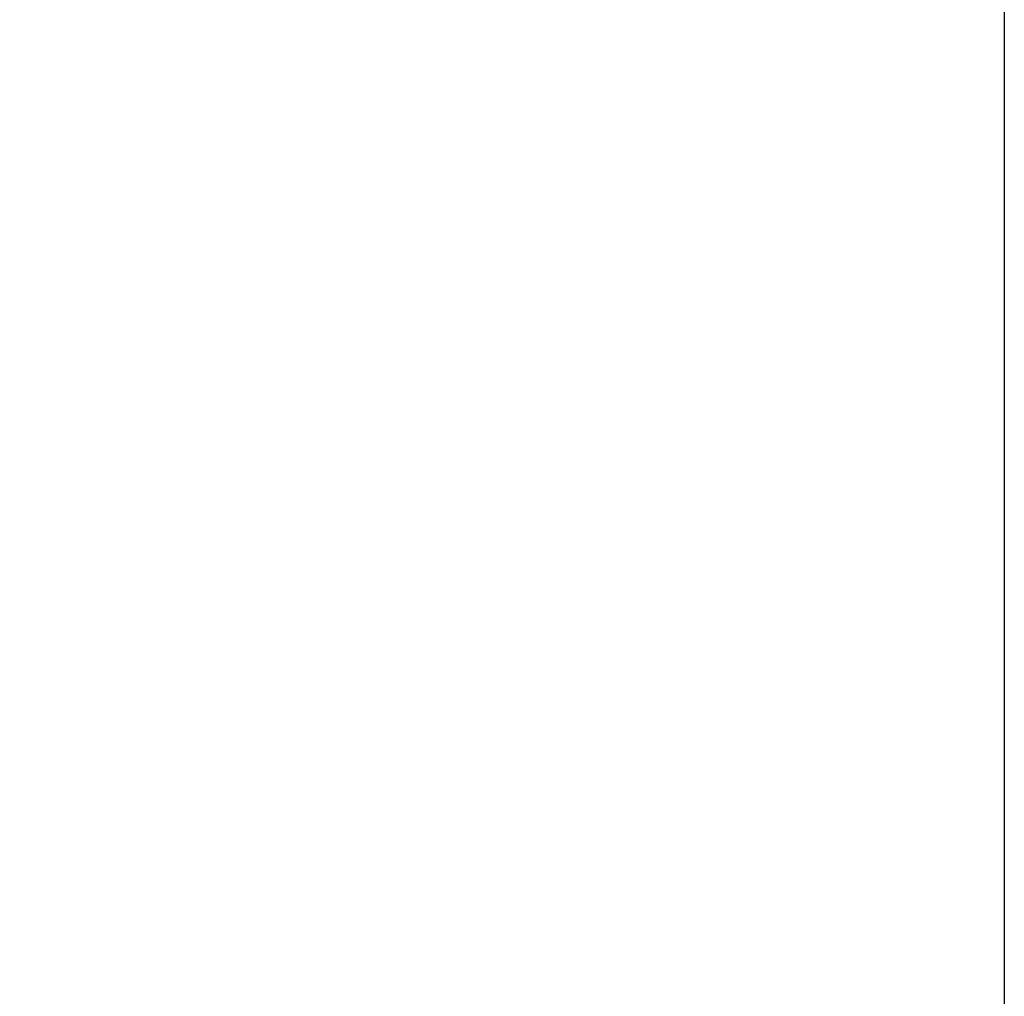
# Model space of a CAD drawing. Header units: millimetres. Extents: x -171 to 493, y -1571 to 169.
# Tile 56 of 256: x -3.139 to -3, y -8.944 to -8.806. Entities that reach past the tile are written whole.
import ezdxf

# ---------------------------------------------------------------- set-up
doc = ezdxf.new("R2010")
doc.units = ezdxf.units.MM
for name, color, linetype, true_color in [('Bent Two__PARTS__Pipe', 7, 'Continuous', 0x000000), ('Bent Two__PARTS__Screws', 7, 'Continuous', 0x666666), ('Bent Two__PARTS__Switch', 7, 'Continuous', 0xe6e6e6)]:
    doc.layers.add(name, color=color, linetype=linetype, true_color=true_color)

msp = doc.modelspace()

# ---------------------------------------------------------------- linework, layer by layer
at = {"layer": 'Bent Two__PARTS__Pipe'}
msp.add_rational_spline([(0, -8.94142, 1638.94142), (1.12342, -8.94183, 1638.94142), (3.46417, -8.49539, 1638.94142), (6.50119, -6.50127, 1638.94142), (8.49553, -3.46411, 1638.94142), (9.15573, -0.00003, 1638.94142), (8.49553, 3.46418, 1638.94142), (6.5012, 6.50115, 1638.94142), (3.46415, 8.49561, 1638.94142), (-0.00001, 9.15567, 1638.94142), (-3.46412, 8.49557, 1638.94142), (-6.50126, 6.50115, 1638.94142), (-8.49549, 3.46418, 1638.94142), (-9.15575, -0.00003, 1638.94142), (-8.49552, -3.46411, 1638.94142), (-6.5012, -6.50127, 1638.94142), (-3.46416, -8.49539, 1638.94142), (-1.12342, -8.94183, 1638.94142), (0, -8.94142, 1638.94142)], [0.853553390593, 0.853553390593, 0.853553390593, 0.853553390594, 0.853553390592, 0.853553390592, 0.853553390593, 0.853553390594, 0.853553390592, 0.853553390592, 0.853553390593, 0.853553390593, 0.853553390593, 0.853553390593, 0.853553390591, 0.853553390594, 0.853553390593, 0.853553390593, 0.853553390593], degree=3, knots=[0, 0, 0, 0, 3.317162, 6.911329, 10.505496, 13.822658, 17.139821, 20.733988, 24.328154, 27.645317, 30.962479, 34.556646, 38.150813, 41.467975, 44.785138, 48.379305, 51.973471, 55.290634, 55.290634, 55.290634, 55.290634], dxfattribs=at)
at = {"layer": 'Bent Two__PARTS__Screws'}
for points in [[(-3, -2.2, 1310), (-3, -20.85, 1310), (-3, -39.5, 1310)], [(-3, -2.2, 770), (-3, -20.85, 770), (-3, -39.5, 770)]]:
    msp.add_open_spline(points, degree=2, dxfattribs=at)
at = {"layer": 'Bent Two__PARTS__Switch'}
for points, weights in [([(-0.00011, -8.94151, 1639.05858), (1.12331, -8.94192, 1639.05858), (3.46406, -8.49548, 1639.05858), (6.50108, -6.50136, 1639.05858), (8.49543, -3.4642, 1639.05858), (9.15562, -0.00012, 1639.05858), (8.49542, 3.46409, 1639.05858), (6.50109, 6.50106, 1639.05858), (3.46404, 8.49552, 1639.05858), (-0.00012, 9.15558, 1639.05858), (-3.46422, 8.49548, 1639.05858), (-6.50136, 6.50106, 1639.05858), (-8.4956, 3.46409, 1639.05858), (-9.15585, -0.00012, 1639.05858), (-8.49563, -3.4642, 1639.05858), (-6.5013, -6.50136, 1639.05858), (-3.46427, -8.49548, 1639.05858), (-1.12353, -8.94192, 1639.05858), (-0.00011, -8.94151, 1639.05858)], [0.853553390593, 0.853553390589, 0.853553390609, 0.853553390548, 0.853553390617, 0.853553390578, 0.853553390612, 0.853553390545, 0.85355339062, 0.853553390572, 0.85355339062, 0.853553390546, 0.853553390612, 0.853553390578, 0.853553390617, 0.853553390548, 0.853553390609, 0.853553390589, 0.853553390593]), ([(-0.00011, -8.94151, 1639.94142), (1.12331, -8.94192, 1639.94142), (3.46406, -8.49548, 1639.94142), (6.50108, -6.50136, 1639.94142), (8.49543, -3.4642, 1639.94142), (9.15562, -0.00012, 1639.94142), (8.49542, 3.46409, 1639.94142), (6.50109, 6.50106, 1639.94142), (3.46404, 8.49552, 1639.94142), (-0.00012, 9.15558, 1639.94142), (-3.46422, 8.49548, 1639.94142), (-6.50136, 6.50106, 1639.94142), (-8.4956, 3.46409, 1639.94142), (-9.15585, -0.00012, 1639.94142), (-8.49563, -3.4642, 1639.94142), (-6.5013, -6.50136, 1639.94142), (-3.46427, -8.49548, 1639.94142), (-1.12353, -8.94192, 1639.94142), (-0.00011, -8.94151, 1639.94142)], [0.853553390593, 0.853553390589, 0.853553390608, 0.853553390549, 0.853553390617, 0.853553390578, 0.85355339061, 0.853553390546, 0.85355339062, 0.853553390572, 0.85355339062, 0.853553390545, 0.853553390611, 0.853553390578, 0.853553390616, 0.853553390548, 0.853553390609, 0.853553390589, 0.853553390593])]:
    msp.add_rational_spline(points, weights, degree=3, knots=[0, 0, 0, 0, 3.317162, 6.911329, 10.505496, 13.822658, 17.139821, 20.733988, 24.328154, 27.645317, 30.962479, 34.556646, 38.150813, 41.467975, 44.785138, 48.379305, 51.973471, 55.290634, 55.290634, 55.290634, 55.290634], dxfattribs=at)

doc.saveas('drawing.dxf')
